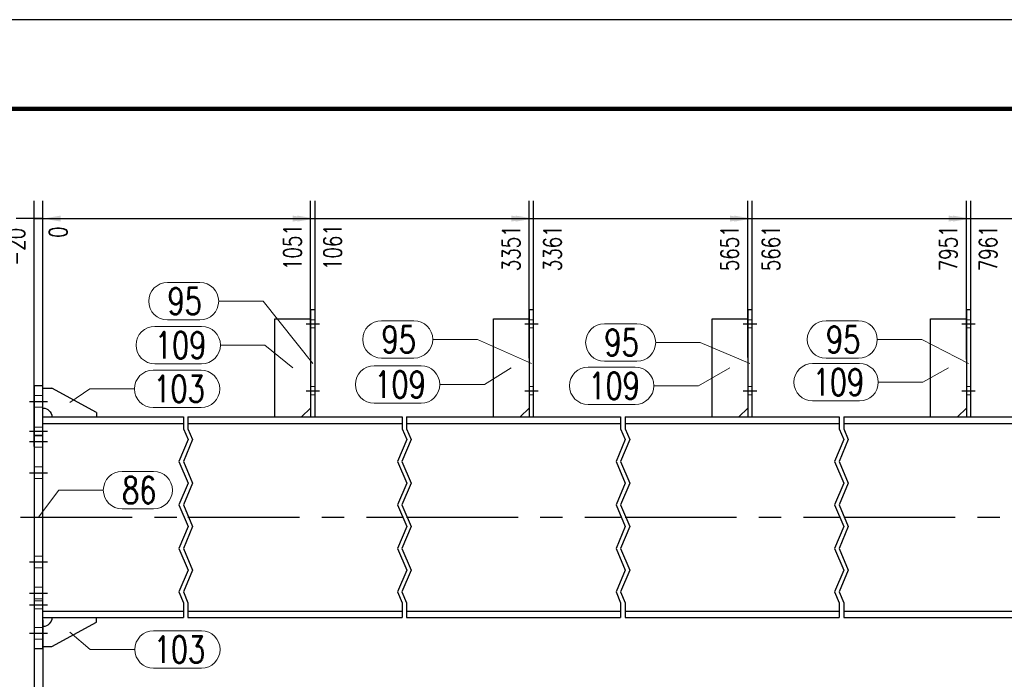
# Model space of a CAD drawing. Header units: millimetres. Extents: x 3528 to 4122, y 12541 to 12988.
# Tile 12 of 47: x 3583 to 3693, y 12887 to 12961. Entities that reach past the tile are written whole.
import ezdxf

# ---------------------------------------------------------------- set-up
doc = ezdxf.new("R2010")
doc.units = ezdxf.units.MM
doc.header["$LTSCALE"] = 10
doc.linetypes.add('HIDDEN', pattern=[0.375, 0.25, -0.125])
doc.linetypes.add('MITTE', pattern=[2, 1.25, -0.25, 0.25, -0.25])
doc.layers.get('Defpoints').update_dxf_attribs({"color": 1})
doc.layers.add('_FORMATKA', color=8, linetype='Continuous', plot=False)
for name, color, linetype, lineweight in [('_RAMKA', 7, 'Continuous', 35), ('PS_DIM', 4, 'Continuous', 13), ('PS_Hidden', 2, 'HIDDEN', 9), ('PS_Pos', 1, 'Continuous', 15), ('PS_SOLID', 7, 'Continuous', 30)]:
    doc.layers.add(name, color=color, linetype=linetype, lineweight=lineweight)
doc.layers.add('PS_MID', color=5, linetype='MITTE')
doc.layers.add('PS_SHAPE', color=3, linetype='Continuous')
doc.styles.add('simplex', font='simplex.shx', dxfattribs={"width": 0.75})
doc.dimstyles.new('1_20_GŁ_DS1-LS20', dxfattribs={"dimtxt": 2, "dimasz": 2, "dimexe": 2, "dimexo": 5, "dimgap": 1, "dimtad": 1, "dimjust": 4, "dimdec": 0, "dimlfac": 20, "dimtxsty": 'simplex', "dimblk1": 'NONE', "dimsah": 1, "dimcen": 2, "dimclrd": 256, "dimclre": 256, "dimclrt": 4, "dimadec": 1, "dimazin": 0, "dimtfac": 1, "dimtdec": 0, "dimtmove": 2, "dimatfit": 3, "dimfxl": 1, "dimarcsym": 0})

# ---------------------------------------------------------------- blocks, each defined once
blk = doc.blocks.new('*D9')
at = {"layer": 'Defpoints', "color": 0, "transparency": 16777216}
for p in [(3585.58, 12938.92), (3584.58, 12908.36), (3585.58, 12894.17)]:
    blk.add_point(p, dxfattribs=at)
at = {"layer": 'PS_DIM', "lineweight": -2, "transparency": 16777216}
for p, q in [((3584.58, 12913.36), (3584.58, 12940.92)), ((3585.58, 12899.17), (3585.58, 12940.92)), ((3584.58, 12938.92), (3582.58, 12938.92)), ((3584.58, 12938.92), (3585.58, 12938.92)), ((3587.58, 12938.92), (3589.58, 12938.92))]:
    blk.add_line(p, q, dxfattribs=at)
at = {"layer": 'PS_DIM', "transparency": 16777216}
blk.add_solid([(3587.58, 12939.25), (3587.58, 12938.58), (3585.58, 12938.92)], dxfattribs=at)
at = {"layer": 'PS_DIM', "color": 4, "transparency": 16777216, "insert": (3582.56, 12935.75), "char_height": 2, "attachment_point": 5, "rotation": 90, "style": 'simplex'}
blk.add_mtext('-20', dxfattribs=at)
blk = doc.blocks.new('_None')
blk = doc.blocks.new('*D10')
at = {"layer": 'Defpoints', "color": 0, "transparency": 16777216}
for p in [(3585.58, 12938.92), (3585.58, 12908.36), (3585.58, 12894.17)]:
    blk.add_point(p, dxfattribs=at)
at = {"layer": 'PS_DIM', "lineweight": -2, "transparency": 16777216}
for p, q in [((3585.58, 12899.17), (3585.58, 12940.92)), ((3585.58, 12913.36), (3585.58, 12940.92)), ((3585.58, 12938.92), (3583.58, 12938.92)), ((3587.58, 12938.92), (3589.58, 12938.92))]:
    blk.add_line(p, q, dxfattribs=at)
at = {"layer": 'PS_DIM', "transparency": 16777216}
blk.add_solid([(3587.58, 12939.25), (3587.58, 12938.58), (3585.58, 12938.92)], dxfattribs=at)
at = {"layer": 'PS_DIM', "color": 4, "transparency": 16777216, "insert": (3587.28, 12937.4), "char_height": 2, "attachment_point": 5, "rotation": 90, "style": 'simplex'}
blk.add_mtext('0', dxfattribs=at)
blk = doc.blocks.new('*D11')
at = {"layer": 'Defpoints', "color": 0, "transparency": 16777216}
for p in [(3615.58, 12938.92), (3615.58, 12918.38), (3585.58, 12894.17)]:
    blk.add_point(p, dxfattribs=at)
at = {"layer": 'PS_DIM', "lineweight": -2, "transparency": 16777216}
for p, q in [((3585.58, 12899.17), (3585.58, 12940.92)), ((3615.58, 12923.38), (3615.58, 12940.92)), ((3585.58, 12938.92), (3613.58, 12938.92))]:
    blk.add_line(p, q, dxfattribs=at)
at = {"layer": 'PS_DIM', "transparency": 16777216}
blk.add_solid([(3613.58, 12939.25), (3613.58, 12938.58), (3615.58, 12938.92)], dxfattribs=at)
at = {"layer": 'PS_DIM', "color": 4, "transparency": 16777216, "insert": (3613.56, 12935.72), "char_height": 2, "attachment_point": 5, "rotation": 90, "style": 'simplex'}
blk.add_mtext('1051', dxfattribs=at)
blk = doc.blocks.new('*D12')
at = {"layer": 'Defpoints', "color": 0, "transparency": 16777216}
for p in [(3616.08, 12938.92), (3616.08, 12917.74), (3585.58, 12894.17)]:
    blk.add_point(p, dxfattribs=at)
at = {"layer": 'PS_DIM', "lineweight": -2, "transparency": 16777216}
for p, q in [((3585.58, 12899.17), (3585.58, 12940.92)), ((3616.08, 12922.74), (3616.08, 12940.92)), ((3585.58, 12938.92), (3614.08, 12938.92))]:
    blk.add_line(p, q, dxfattribs=at)
at = {"layer": 'PS_DIM', "transparency": 16777216}
blk.add_solid([(3614.08, 12939.25), (3614.08, 12938.58), (3616.08, 12938.92)], dxfattribs=at)
at = {"layer": 'PS_DIM', "color": 4, "transparency": 16777216, "insert": (3618.05, 12935.72), "char_height": 2, "attachment_point": 5, "rotation": 90, "style": 'simplex'}
blk.add_mtext('1061', dxfattribs=at)
blk = doc.blocks.new('*D13')
at = {"layer": 'Defpoints', "color": 0, "transparency": 16777216}
for p in [(3640.08, 12938.92), (3640.08, 12918.25), (3585.58, 12894.17)]:
    blk.add_point(p, dxfattribs=at)
at = {"layer": 'PS_DIM', "lineweight": -2, "transparency": 16777216}
for p, q in [((3585.58, 12899.17), (3585.58, 12940.92)), ((3640.08, 12923.25), (3640.08, 12940.92)), ((3585.58, 12938.92), (3638.08, 12938.92))]:
    blk.add_line(p, q, dxfattribs=at)
at = {"layer": 'PS_DIM', "transparency": 16777216}
blk.add_solid([(3638.08, 12939.25), (3638.08, 12938.58), (3640.08, 12938.92)], dxfattribs=at)
at = {"layer": 'PS_DIM', "color": 4, "transparency": 16777216, "insert": (3638.06, 12935.58), "char_height": 2, "attachment_point": 5, "rotation": 90, "style": 'simplex'}
blk.add_mtext('3351', dxfattribs=at)
blk = doc.blocks.new('*D14')
at = {"layer": 'Defpoints', "color": 0, "transparency": 16777216}
for p in [(3640.58, 12938.92), (3640.58, 12918.1), (3585.58, 12894.17)]:
    blk.add_point(p, dxfattribs=at)
at = {"layer": 'PS_DIM', "lineweight": -2, "transparency": 16777216}
for p, q in [((3585.58, 12899.17), (3585.58, 12940.92)), ((3640.58, 12923.1), (3640.58, 12940.92)), ((3585.58, 12938.92), (3638.58, 12938.92))]:
    blk.add_line(p, q, dxfattribs=at)
at = {"layer": 'PS_DIM', "transparency": 16777216}
blk.add_solid([(3638.58, 12939.25), (3638.58, 12938.58), (3640.58, 12938.92)], dxfattribs=at)
at = {"layer": 'PS_DIM', "color": 4, "transparency": 16777216, "insert": (3642.69, 12935.58), "char_height": 2, "attachment_point": 5, "rotation": 90, "style": 'simplex'}
blk.add_mtext('3361', dxfattribs=at)
blk = doc.blocks.new('*D15')
at = {"layer": 'Defpoints', "color": 0, "transparency": 16777216}
for p in [(3664.58, 12938.92), (3664.58, 12918.33), (3585.58, 12894.17)]:
    blk.add_point(p, dxfattribs=at)
at = {"layer": 'PS_DIM', "lineweight": -2, "transparency": 16777216}
for p, q in [((3585.58, 12899.17), (3585.58, 12940.92)), ((3664.58, 12923.33), (3664.58, 12940.92)), ((3585.58, 12938.92), (3662.58, 12938.92))]:
    blk.add_line(p, q, dxfattribs=at)
at = {"layer": 'PS_DIM', "transparency": 16777216}
blk.add_solid([(3662.58, 12939.25), (3662.58, 12938.58), (3664.58, 12938.92)], dxfattribs=at)
at = {"layer": 'PS_DIM', "color": 4, "transparency": 16777216, "insert": (3662.56, 12935.58), "char_height": 2, "attachment_point": 5, "rotation": 90, "style": 'simplex'}
blk.add_mtext('5651', dxfattribs=at)
blk = doc.blocks.new('*D16')
at = {"layer": 'Defpoints', "color": 0, "transparency": 16777216}
for p in [(3665.08, 12938.92), (3665.08, 12918.3), (3585.58, 12894.17)]:
    blk.add_point(p, dxfattribs=at)
at = {"layer": 'PS_DIM', "lineweight": -2, "transparency": 16777216}
for p, q in [((3585.58, 12899.17), (3585.58, 12940.92)), ((3665.08, 12923.3), (3665.08, 12940.92)), ((3585.58, 12938.92), (3663.08, 12938.92))]:
    blk.add_line(p, q, dxfattribs=at)
at = {"layer": 'PS_DIM', "transparency": 16777216}
blk.add_solid([(3663.08, 12939.25), (3663.08, 12938.58), (3665.08, 12938.92)], dxfattribs=at)
at = {"layer": 'PS_DIM', "color": 4, "transparency": 16777216, "insert": (3667.19, 12935.58), "char_height": 2, "attachment_point": 5, "rotation": 90, "style": 'simplex'}
blk.add_mtext('5661', dxfattribs=at)
blk = doc.blocks.new('*D17')
at = {"layer": 'Defpoints', "color": 0, "transparency": 16777216}
for p in [(3689.08, 12938.92), (3689.08, 12918.1), (3585.58, 12894.17)]:
    blk.add_point(p, dxfattribs=at)
at = {"layer": 'PS_DIM', "lineweight": -2, "transparency": 16777216}
for p, q in [((3585.58, 12899.17), (3585.58, 12940.92)), ((3689.08, 12923.1), (3689.08, 12940.92)), ((3585.58, 12938.92), (3687.08, 12938.92))]:
    blk.add_line(p, q, dxfattribs=at)
at = {"layer": 'PS_DIM', "transparency": 16777216}
blk.add_solid([(3687.08, 12939.25), (3687.08, 12938.58), (3689.08, 12938.92)], dxfattribs=at)
at = {"layer": 'PS_DIM', "color": 4, "transparency": 16777216, "insert": (3687.06, 12935.58), "char_height": 2, "attachment_point": 5, "rotation": 90, "style": 'simplex'}
blk.add_mtext('7951', dxfattribs=at)
blk = doc.blocks.new('*D18')
at = {"layer": 'Defpoints', "color": 0, "transparency": 16777216}
for p in [(3689.58, 12938.92), (3689.58, 12918.03), (3585.58, 12894.17)]:
    blk.add_point(p, dxfattribs=at)
at = {"layer": 'PS_DIM', "lineweight": -2, "transparency": 16777216}
for p, q in [((3585.58, 12899.17), (3585.58, 12940.92)), ((3689.58, 12923.03), (3689.58, 12940.92)), ((3585.58, 12938.92), (3687.58, 12938.92))]:
    blk.add_line(p, q, dxfattribs=at)
at = {"layer": 'PS_DIM', "transparency": 16777216}
blk.add_solid([(3687.58, 12939.25), (3687.58, 12938.58), (3689.58, 12938.92)], dxfattribs=at)
at = {"layer": 'PS_DIM', "color": 4, "transparency": 16777216, "insert": (3691.52, 12935.58), "char_height": 2, "attachment_point": 5, "rotation": 90, "style": 'simplex'}
blk.add_mtext('7961', dxfattribs=at)
blk = doc.blocks.new('*D19')
at = {"layer": 'Defpoints', "color": 0, "transparency": 16777216}
for p in [(3713.58, 12938.92), (3713.58, 12918.01), (3585.58, 12894.17)]:
    blk.add_point(p, dxfattribs=at)
at = {"layer": 'PS_DIM', "lineweight": -2, "transparency": 16777216}
for p, q in [((3585.58, 12899.17), (3585.58, 12940.92)), ((3713.58, 12923.01), (3713.58, 12940.92)), ((3585.58, 12938.92), (3711.58, 12938.92))]:
    blk.add_line(p, q, dxfattribs=at)
at = {"layer": 'PS_DIM', "transparency": 16777216}
blk.add_solid([(3711.58, 12939.25), (3711.58, 12938.58), (3713.58, 12938.92)], dxfattribs=at)
at = {"layer": 'PS_DIM', "color": 4, "transparency": 16777216, "insert": (3711.56, 12935), "char_height": 2, "attachment_point": 5, "rotation": 90, "style": 'simplex'}
blk.add_mtext('10251', dxfattribs=at)
blk = doc.blocks.new('*D20')
at = {"layer": 'Defpoints', "color": 0, "transparency": 16777216}
for p in [(3714.08, 12938.92), (3714.08, 12917.85), (3585.58, 12894.17)]:
    blk.add_point(p, dxfattribs=at)
at = {"layer": 'PS_DIM', "lineweight": -2, "transparency": 16777216}
for p, q in [((3585.58, 12899.17), (3585.58, 12940.92)), ((3714.08, 12922.85), (3714.08, 12940.92)), ((3585.58, 12938.92), (3712.08, 12938.92))]:
    blk.add_line(p, q, dxfattribs=at)
at = {"layer": 'PS_DIM', "transparency": 16777216}
blk.add_solid([(3712.08, 12939.25), (3712.08, 12938.58), (3714.08, 12938.92)], dxfattribs=at)
at = {"layer": 'PS_DIM', "color": 4, "transparency": 16777216, "insert": (3713.94, 12945.08), "char_height": 2, "attachment_point": 5, "rotation": 90, "style": 'simplex'}
blk.add_mtext('10261', dxfattribs=at)
blk = doc.blocks.new('*D21')
at = {"layer": 'Defpoints', "color": 0, "transparency": 16777216}
for p in [(3714.48, 12938.92), (3714.48, 12912.11), (3585.58, 12894.17)]:
    blk.add_point(p, dxfattribs=at)
at = {"layer": 'PS_DIM', "lineweight": -2, "transparency": 16777216}
for p, q in [((3585.58, 12899.17), (3585.58, 12940.92)), ((3714.48, 12917.11), (3714.48, 12940.92)), ((3585.58, 12938.92), (3712.48, 12938.92))]:
    blk.add_line(p, q, dxfattribs=at)
at = {"layer": 'PS_DIM', "transparency": 16777216}
blk.add_solid([(3712.48, 12939.25), (3712.48, 12938.58), (3714.48, 12938.92)], dxfattribs=at)
at = {"layer": 'PS_DIM', "color": 4, "transparency": 16777216, "insert": (3716.36, 12934.72), "char_height": 2, "attachment_point": 5, "rotation": 90, "style": 'simplex'}
blk.add_mtext('10269', dxfattribs=at)
blk = doc.blocks.new('*D22')
at = {"layer": 'Defpoints', "color": 0, "transparency": 16777216}
for p in [(3828.58, 12938.92), (3828.58, 12918.39), (3585.58, 12894.17)]:
    blk.add_point(p, dxfattribs=at)
at = {"layer": 'PS_DIM', "lineweight": -2, "transparency": 16777216}
for p, q in [((3585.58, 12899.17), (3585.58, 12940.92)), ((3828.58, 12923.39), (3828.58, 12940.92)), ((3585.58, 12938.92), (3826.58, 12938.92))]:
    blk.add_line(p, q, dxfattribs=at)
at = {"layer": 'PS_DIM', "transparency": 16777216}
blk.add_solid([(3826.58, 12939.25), (3826.58, 12938.58), (3828.58, 12938.92)], dxfattribs=at)
at = {"layer": 'PS_DIM', "color": 4, "transparency": 16777216, "insert": (3826.56, 12935), "char_height": 2, "attachment_point": 5, "rotation": 90, "style": 'simplex'}
blk.add_mtext('12551', dxfattribs=at)
blk = doc.blocks.new('*D23')
at = {"layer": 'Defpoints', "color": 0, "transparency": 16777216}
for p in [(3829.08, 12938.92), (3829.08, 12918.37), (3585.58, 12894.17)]:
    blk.add_point(p, dxfattribs=at)
at = {"layer": 'PS_DIM', "lineweight": -2, "transparency": 16777216}
for p, q in [((3585.58, 12899.17), (3585.58, 12940.92)), ((3829.08, 12923.37), (3829.08, 12940.92)), ((3585.58, 12938.92), (3827.08, 12938.92))]:
    blk.add_line(p, q, dxfattribs=at)
at = {"layer": 'PS_DIM', "transparency": 16777216}
blk.add_solid([(3827.08, 12939.25), (3827.08, 12938.58), (3829.08, 12938.92)], dxfattribs=at)
at = {"layer": 'PS_DIM', "color": 4, "transparency": 16777216, "insert": (3831.17, 12935), "char_height": 2, "attachment_point": 5, "rotation": 90, "style": 'simplex'}
blk.add_mtext('12561', dxfattribs=at)
blk = doc.blocks.new('*D24')
at = {"layer": 'Defpoints', "color": 0, "transparency": 16777216}
for p in [(3938.85, 12938.92), (3938.85, 12915.89), (3585.58, 12894.17)]:
    blk.add_point(p, dxfattribs=at)
at = {"layer": 'PS_DIM', "lineweight": -2, "transparency": 16777216}
for p, q in [((3585.58, 12899.17), (3585.58, 12940.92)), ((3938.85, 12920.89), (3938.85, 12940.92)), ((3585.58, 12938.92), (3936.85, 12938.92))]:
    blk.add_line(p, q, dxfattribs=at)
at = {"layer": 'PS_DIM', "transparency": 16777216}
blk.add_solid([(3936.85, 12939.25), (3936.85, 12938.58), (3938.85, 12938.92)], dxfattribs=at)
at = {"layer": 'PS_DIM', "color": 4, "transparency": 16777216, "insert": (3936.83, 12934.72), "char_height": 2, "attachment_point": 5, "rotation": 90, "style": 'simplex'}
blk.add_mtext('14756', dxfattribs=at)
blk = doc.blocks.new('*D25')
at = {"layer": 'Defpoints', "color": 0, "transparency": 16777216}
for p in [(3943.58, 12938.92), (3943.58, 12918.51), (3585.58, 12894.17)]:
    blk.add_point(p, dxfattribs=at)
at = {"layer": 'PS_DIM', "lineweight": -2, "transparency": 16777216}
for p, q in [((3585.58, 12899.17), (3585.58, 12940.92)), ((3943.58, 12923.51), (3943.58, 12940.92)), ((3585.58, 12938.92), (3941.58, 12938.92))]:
    blk.add_line(p, q, dxfattribs=at)
at = {"layer": 'PS_DIM', "transparency": 16777216}
blk.add_solid([(3941.58, 12939.25), (3941.58, 12938.58), (3943.58, 12938.92)], dxfattribs=at)
at = {"layer": 'PS_DIM', "color": 4, "transparency": 16777216, "insert": (3941.56, 12935), "char_height": 2, "attachment_point": 5, "rotation": 90, "style": 'simplex'}
blk.add_mtext('14851', dxfattribs=at)
blk = doc.blocks.new('*D26')
at = {"layer": 'Defpoints', "color": 0, "transparency": 16777216}
for p in [(3944.08, 12938.92), (3944.08, 12918.45), (3585.58, 12894.17)]:
    blk.add_point(p, dxfattribs=at)
at = {"layer": 'PS_DIM', "lineweight": -2, "transparency": 16777216}
for p, q in [((3585.58, 12899.17), (3585.58, 12940.92)), ((3944.08, 12923.45), (3944.08, 12940.92)), ((3585.58, 12938.92), (3942.08, 12938.92))]:
    blk.add_line(p, q, dxfattribs=at)
at = {"layer": 'PS_DIM', "transparency": 16777216}
blk.add_solid([(3942.08, 12939.25), (3942.08, 12938.58), (3944.08, 12938.92)], dxfattribs=at)
at = {"layer": 'PS_DIM', "color": 4, "transparency": 16777216, "insert": (3945.89, 12935), "char_height": 2, "attachment_point": 5, "rotation": 90, "style": 'simplex'}
blk.add_mtext('14861', dxfattribs=at)
blk = doc.blocks.new('*D27')
at = {"layer": 'Defpoints', "color": 0, "transparency": 16777216}
for p in [(3951.05, 12938.92), (3951.05, 12916.67), (3585.58, 12894.17)]:
    blk.add_point(p, dxfattribs=at)
at = {"layer": 'PS_DIM', "lineweight": -2, "transparency": 16777216}
for p, q in [((3585.58, 12899.17), (3585.58, 12940.92)), ((3951.05, 12921.67), (3951.05, 12940.92)), ((3585.58, 12938.92), (3949.05, 12938.92))]:
    blk.add_line(p, q, dxfattribs=at)
at = {"layer": 'PS_DIM', "transparency": 16777216}
blk.add_solid([(3949.05, 12939.25), (3949.05, 12938.58), (3951.05, 12938.92)], dxfattribs=at)
at = {"layer": 'PS_DIM', "color": 4, "transparency": 16777216, "insert": (3949.03, 12934.68), "char_height": 2, "attachment_point": 5, "rotation": 90, "style": 'simplex'}
blk.add_mtext('15000', dxfattribs=at)
blk = doc.blocks.new('*D28')
at = {"layer": 'Defpoints', "color": 0, "transparency": 16777216}
for p in [(3951.46, 12938.92), (3951.46, 12915.63), (3585.58, 12894.17)]:
    blk.add_point(p, dxfattribs=at)
at = {"layer": 'PS_DIM', "lineweight": -2, "transparency": 16777216}
for p, q in [((3585.58, 12899.17), (3585.58, 12940.92)), ((3951.46, 12920.63), (3951.46, 12940.92)), ((3585.58, 12938.92), (3949.46, 12938.92))]:
    blk.add_line(p, q, dxfattribs=at)
at = {"layer": 'PS_DIM', "transparency": 16777216}
blk.add_solid([(3949.46, 12939.25), (3949.46, 12938.58), (3951.46, 12938.92)], dxfattribs=at)
at = {"layer": 'PS_DIM', "color": 4, "transparency": 16777216, "insert": (3953.38, 12934.68), "char_height": 2, "attachment_point": 5, "rotation": 90, "style": 'simplex'}
blk.add_mtext('15008', dxfattribs=at)
blk = doc.blocks.new('*D29')
at = {"layer": 'Defpoints', "color": 0, "transparency": 16777216}
for p in [(3584.58, 12898.92), (3585.58, 12894.17), (3585.58, 12871.44)]:
    blk.add_point(p, dxfattribs=at)
at = {"layer": 'PS_DIM', "lineweight": -2, "transparency": 16777216}
for p, q in [((3584.58, 12893.92), (3584.58, 12869.44)), ((3585.58, 12889.17), (3585.58, 12869.44)), ((3584.58, 12871.44), (3582.58, 12871.44)), ((3584.58, 12871.44), (3585.58, 12871.44)), ((3587.58, 12871.44), (3589.58, 12871.44))]:
    blk.add_line(p, q, dxfattribs=at)
at = {"layer": 'PS_DIM', "transparency": 16777216}
blk.add_solid([(3587.58, 12871.77), (3587.58, 12871.1), (3585.58, 12871.44)], dxfattribs=at)
at = {"layer": 'PS_DIM', "color": 4, "transparency": 16777216, "insert": (3582.56, 12874.6), "char_height": 2, "attachment_point": 5, "rotation": 90, "style": 'simplex'}
blk.add_mtext('-20', dxfattribs=at)
blk = doc.blocks.new('*D30')
at = {"layer": 'Defpoints', "color": 0, "transparency": 16777216}
for p in [(3585.58, 12898.92), (3585.58, 12894.17), (3585.58, 12871.44)]:
    blk.add_point(p, dxfattribs=at)
at = {"layer": 'PS_DIM', "lineweight": -2, "transparency": 16777216}
for p, q in [((3585.58, 12893.92), (3585.58, 12869.44)), ((3585.58, 12889.17), (3585.58, 12869.44)), ((3585.58, 12871.44), (3583.58, 12871.44)), ((3587.58, 12871.44), (3589.58, 12871.44))]:
    blk.add_line(p, q, dxfattribs=at)
at = {"layer": 'PS_DIM', "transparency": 16777216}
blk.add_solid([(3587.58, 12871.77), (3587.58, 12871.1), (3585.58, 12871.44)], dxfattribs=at)
at = {"layer": 'PS_DIM', "color": 4, "transparency": 16777216, "insert": (3587.78, 12872.96), "char_height": 2, "attachment_point": 5, "rotation": 90, "style": 'simplex'}
blk.add_mtext('0', dxfattribs=at)
blk = doc.blocks.new('*D31')
at = {"layer": 'Defpoints', "color": 0, "transparency": 16777216}
for p in [(3585.58, 12894.17), (3714.08, 12894.17), (3714.08, 12871.44)]:
    blk.add_point(p, dxfattribs=at)
at = {"layer": 'PS_DIM', "lineweight": -2, "transparency": 16777216}
for p, q in [((3585.58, 12889.17), (3585.58, 12869.44)), ((3714.08, 12889.17), (3714.08, 12869.44)), ((3585.58, 12871.44), (3712.08, 12871.44))]:
    blk.add_line(p, q, dxfattribs=at)
at = {"layer": 'PS_DIM', "transparency": 16777216}
blk.add_solid([(3712.08, 12871.77), (3712.08, 12871.1), (3714.08, 12871.44)], dxfattribs=at)
at = {"layer": 'PS_DIM', "color": 4, "transparency": 16777216, "insert": (3712.06, 12875.35), "char_height": 2, "attachment_point": 5, "rotation": 90, "style": 'simplex'}
blk.add_mtext('10261', dxfattribs=at)
blk = doc.blocks.new('*D32')
at = {"layer": 'Defpoints', "color": 0, "transparency": 16777216}
for p in [(3829.48, 12898.92), (3585.58, 12894.17), (3829.48, 12871.44)]:
    blk.add_point(p, dxfattribs=at)
at = {"layer": 'PS_DIM', "lineweight": -2, "transparency": 16777216}
for p, q in [((3829.48, 12893.92), (3829.48, 12869.44)), ((3585.58, 12889.17), (3585.58, 12869.44)), ((3585.58, 12871.44), (3827.48, 12871.44))]:
    blk.add_line(p, q, dxfattribs=at)
at = {"layer": 'PS_DIM', "transparency": 16777216}
blk.add_solid([(3827.48, 12871.77), (3827.48, 12871.1), (3829.48, 12871.44)], dxfattribs=at)
at = {"layer": 'PS_DIM', "color": 4, "transparency": 16777216, "insert": (3827.46, 12875.64), "char_height": 2, "attachment_point": 5, "rotation": 90, "style": 'simplex'}
blk.add_mtext('12569', dxfattribs=at)
blk = doc.blocks.new('*D33')
at = {"layer": 'Defpoints', "color": 0, "transparency": 16777216}
for p in [(3940.07, 12904.46), (3585.58, 12894.17), (3940.07, 12871.44)]:
    blk.add_point(p, dxfattribs=at)
at = {"layer": 'PS_DIM', "lineweight": -2, "transparency": 16777216}
for p, q in [((3940.07, 12899.46), (3940.07, 12869.44)), ((3585.58, 12889.17), (3585.58, 12869.44)), ((3585.58, 12871.44), (3938.07, 12871.44))]:
    blk.add_line(p, q, dxfattribs=at)
at = {"layer": 'PS_DIM', "transparency": 16777216}
blk.add_solid([(3938.07, 12871.77), (3938.07, 12871.1), (3940.07, 12871.44)], dxfattribs=at)
at = {"layer": 'PS_DIM', "color": 4, "transparency": 16777216, "insert": (3938.05, 12875.67), "char_height": 2, "attachment_point": 5, "rotation": 90, "style": 'simplex'}
blk.add_mtext('14780', dxfattribs=at)
blk = doc.blocks.new('*D34')
at = {"layer": 'Defpoints', "color": 0, "transparency": 16777216}
for p in [(3951.05, 12916.67), (3585.58, 12894.17), (3951.05, 12871.44)]:
    blk.add_point(p, dxfattribs=at)
at = {"layer": 'PS_DIM', "lineweight": -2, "transparency": 16777216}
for p, q in [((3951.05, 12911.67), (3951.05, 12869.44)), ((3585.58, 12889.17), (3585.58, 12869.44)), ((3585.58, 12871.44), (3949.05, 12871.44))]:
    blk.add_line(p, q, dxfattribs=at)
at = {"layer": 'PS_DIM', "transparency": 16777216}
blk.add_solid([(3949.05, 12871.77), (3949.05, 12871.1), (3951.05, 12871.44)], dxfattribs=at)
at = {"layer": 'PS_DIM', "color": 4, "transparency": 16777216, "insert": (3949.03, 12875.67), "char_height": 2, "attachment_point": 5, "rotation": 90, "style": 'simplex'}
blk.add_mtext('15000', dxfattribs=at)
blk = doc.blocks.new('*D35')
at = {"layer": 'Defpoints', "color": 0, "transparency": 16777216}
for p in [(3951.46, 12915.63), (3585.58, 12894.17), (3951.46, 12871.44)]:
    blk.add_point(p, dxfattribs=at)
at = {"layer": 'PS_DIM', "lineweight": -2, "transparency": 16777216}
for p, q in [((3951.46, 12910.63), (3951.46, 12869.44)), ((3585.58, 12889.17), (3585.58, 12869.44)), ((3585.58, 12871.44), (3949.46, 12871.44))]:
    blk.add_line(p, q, dxfattribs=at)
at = {"layer": 'PS_DIM', "transparency": 16777216}
blk.add_solid([(3949.46, 12871.77), (3949.46, 12871.1), (3951.46, 12871.44)], dxfattribs=at)
at = {"layer": 'PS_DIM', "color": 4, "transparency": 16777216, "insert": (3953.67, 12875.67), "char_height": 2, "attachment_point": 5, "rotation": 90, "style": 'simplex'}
blk.add_mtext('15008', dxfattribs=at)
blk = doc.blocks.new('*X204')
at = {"color": 1}
for p, q in [((3601.33, 12916.67), (3601.33, 12915.35)), ((3601.83, 12916.67), (3601.83, 12915.35)), ((3625.83, 12916.67), (3625.83, 12915.35)), ((3626.33, 12916.67), (3626.33, 12915.35)), ((3650.33, 12916.67), (3650.33, 12915.35)), ((3650.83, 12916.67), (3650.83, 12915.35)), ((3674.83, 12916.67), (3674.83, 12915.35)), ((3675.33, 12916.67), (3675.33, 12915.35)), ((3601.33, 12915.35), (3601.85, 12914.13)), ((3601.83, 12915.35), (3602.35, 12914.13)), ((3625.83, 12915.35), (3626.35, 12914.13)), ((3626.33, 12915.35), (3626.85, 12914.13)), ((3650.33, 12915.35), (3650.85, 12914.13)), ((3650.83, 12915.35), (3651.35, 12914.13)), ((3674.83, 12915.35), (3675.35, 12914.13)), ((3675.33, 12915.35), (3675.85, 12914.13)), ((3601.85, 12914.13), (3600.82, 12911.69)), ((3602.35, 12914.13), (3601.32, 12911.69)), ((3626.35, 12914.13), (3625.32, 12911.69)), ((3626.85, 12914.13), (3625.82, 12911.69)), ((3650.85, 12914.13), (3649.82, 12911.69)), ((3651.35, 12914.13), (3650.32, 12911.69)), ((3675.35, 12914.13), (3674.32, 12911.69)), ((3675.85, 12914.13), (3674.82, 12911.69)), ((3600.82, 12911.69), (3601.85, 12909.25)), ((3601.32, 12911.69), (3602.35, 12909.25)), ((3625.32, 12911.69), (3626.35, 12909.25)), ((3625.82, 12911.69), (3626.85, 12909.25)), ((3649.82, 12911.69), (3650.85, 12909.25)), ((3650.32, 12911.69), (3651.35, 12909.25)), ((3674.32, 12911.69), (3675.35, 12909.25)), ((3674.82, 12911.69), (3675.85, 12909.25)), ((3601.85, 12909.25), (3600.82, 12906.82)), ((3602.35, 12909.25), (3601.32, 12906.82)), ((3626.35, 12909.25), (3625.32, 12906.82)), ((3626.85, 12909.25), (3625.82, 12906.82)), ((3650.85, 12909.25), (3649.82, 12906.82)), ((3651.35, 12909.25), (3650.32, 12906.82)), ((3675.35, 12909.25), (3674.32, 12906.82)), ((3675.85, 12909.25), (3674.82, 12906.82)), ((3600.82, 12906.82), (3601.85, 12904.38)), ((3601.32, 12906.82), (3602.35, 12904.38)), ((3625.32, 12906.82), (3626.35, 12904.38)), ((3625.82, 12906.82), (3626.85, 12904.38)), ((3649.82, 12906.82), (3650.85, 12904.38)), ((3650.32, 12906.82), (3651.35, 12904.38)), ((3674.32, 12906.82), (3675.35, 12904.38)), ((3674.82, 12906.82), (3675.85, 12904.38)), ((3601.85, 12904.38), (3600.82, 12901.94)), ((3602.35, 12904.38), (3601.32, 12901.94)), ((3626.35, 12904.38), (3625.32, 12901.94)), ((3626.85, 12904.38), (3625.82, 12901.94)), ((3650.85, 12904.38), (3649.82, 12901.94)), ((3651.35, 12904.38), (3650.32, 12901.94)), ((3675.35, 12904.38), (3674.32, 12901.94)), ((3675.85, 12904.38), (3674.82, 12901.94)), ((3600.82, 12901.94), (3601.85, 12899.5)), ((3601.32, 12901.94), (3602.35, 12899.5)), ((3625.32, 12901.94), (3626.35, 12899.5)), ((3625.82, 12901.94), (3626.85, 12899.5)), ((3649.82, 12901.94), (3650.85, 12899.5)), ((3650.32, 12901.94), (3651.35, 12899.5)), ((3674.32, 12901.94), (3675.35, 12899.5)), ((3674.82, 12901.94), (3675.85, 12899.5)), ((3601.85, 12899.5), (3600.82, 12897.06)), ((3602.35, 12899.5), (3601.32, 12897.06)), ((3626.35, 12899.5), (3625.32, 12897.06)), ((3626.85, 12899.5), (3625.82, 12897.06)), ((3650.85, 12899.5), (3649.82, 12897.06)), ((3651.35, 12899.5), (3650.32, 12897.06)), ((3675.35, 12899.5), (3674.32, 12897.06)), ((3675.85, 12899.5), (3674.82, 12897.06)), ((3600.82, 12897.06), (3601.33, 12895.84)), ((3601.32, 12897.06), (3601.83, 12895.84)), ((3625.32, 12897.06), (3625.83, 12895.84)), ((3625.82, 12897.06), (3626.33, 12895.84)), ((3649.82, 12897.06), (3650.33, 12895.84)), ((3650.32, 12897.06), (3650.83, 12895.84)), ((3674.32, 12897.06), (3674.83, 12895.84)), ((3674.82, 12897.06), (3675.33, 12895.84)), ((3601.33, 12895.84), (3601.33, 12894.17)), ((3601.83, 12895.84), (3601.83, 12894.17)), ((3625.83, 12895.84), (3625.83, 12894.17)), ((3626.33, 12895.84), (3626.33, 12894.17)), ((3650.33, 12895.84), (3650.33, 12894.17)), ((3650.83, 12895.84), (3650.83, 12894.17)), ((3674.83, 12895.84), (3674.83, 12894.17)), ((3675.33, 12895.84), (3675.33, 12894.17))]:
    blk.add_line(p, q, dxfattribs=at)
at = {"layer": 'PS_Hidden', "color": 2, "linetype": 'HIDDEN'}
for p, q in [((3616.08, 12927.57), (3615.58, 12927.57)), ((3640.58, 12927.57), (3640.08, 12927.57)), ((3665.08, 12927.57), (3664.58, 12927.57)), ((3689.58, 12927.57), (3689.08, 12927.57)), ((3616.08, 12926.67), (3615.58, 12926.67)), ((3640.58, 12926.67), (3640.08, 12926.67)), ((3665.08, 12926.67), (3664.58, 12926.67)), ((3689.58, 12926.67), (3689.08, 12926.67)), ((3616.08, 12920.07), (3615.58, 12920.07)), ((3640.58, 12920.07), (3640.08, 12920.07)), ((3665.08, 12920.07), (3664.58, 12920.07)), ((3689.58, 12920.07), (3689.08, 12920.07)), ((3585.58, 12919.07), (3584.58, 12919.07)), ((3616.08, 12919.17), (3615.58, 12919.17)), ((3640.58, 12919.17), (3640.08, 12919.17)), ((3665.08, 12919.17), (3664.58, 12919.17)), ((3689.58, 12919.17), (3689.08, 12919.17)), ((3585.58, 12917.77), (3584.58, 12917.77)), ((3585.58, 12915.52), (3584.58, 12915.52)), ((3585.58, 12914.62), (3584.58, 12914.62)), ((3585.58, 12914.57), (3584.58, 12914.57)), ((3585.58, 12913.27), (3584.58, 12913.27)), ((3585.58, 12911.07), (3584.58, 12911.07)), ((3585.58, 12909.77), (3584.58, 12909.77)), ((3585.58, 12901.07), (3584.58, 12901.07)), ((3585.58, 12899.77), (3584.58, 12899.77)), ((3585.58, 12897.57), (3584.58, 12897.57)), ((3585.58, 12896.27), (3584.58, 12896.27)), ((3585.58, 12896.07), (3584.58, 12896.07)), ((3585.58, 12895.17), (3584.58, 12895.17)), ((3585.58, 12893.07), (3584.58, 12893.07)), ((3585.58, 12891.77), (3584.58, 12891.77))]:
    blk.add_line(p, q, dxfattribs=at)
at = {"layer": 'PS_MID', "color": 5, "linetype": 'MITTE'}
for p, q in [((3615.08, 12927.12), (3616.58, 12927.12)), ((3615.08, 12927.12), (3616.58, 12927.12)), ((3615.08, 12927.12), (3616.58, 12927.12)), ((3615.08, 12927.12), (3616.58, 12927.12)), ((3639.58, 12927.12), (3641.08, 12927.12)), ((3639.58, 12927.12), (3641.08, 12927.12)), ((3639.58, 12927.12), (3641.08, 12927.12)), ((3639.58, 12927.12), (3641.08, 12927.12)), ((3664.08, 12927.12), (3665.58, 12927.12)), ((3664.08, 12927.12), (3665.58, 12927.12)), ((3664.08, 12927.12), (3665.58, 12927.12)), ((3664.08, 12927.12), (3665.58, 12927.12)), ((3688.58, 12927.12), (3690.08, 12927.12)), ((3688.58, 12927.12), (3690.08, 12927.12)), ((3688.58, 12927.12), (3690.08, 12927.12)), ((3688.58, 12927.12), (3690.08, 12927.12)), ((3615.08, 12919.62), (3616.58, 12919.62)), ((3615.08, 12919.62), (3616.58, 12919.62)), ((3615.08, 12919.62), (3616.58, 12919.62)), ((3615.08, 12919.62), (3616.58, 12919.62)), ((3639.58, 12919.62), (3641.08, 12919.62)), ((3639.58, 12919.62), (3641.08, 12919.62)), ((3639.58, 12919.62), (3641.08, 12919.62)), ((3639.58, 12919.62), (3641.08, 12919.62)), ((3664.08, 12919.62), (3665.58, 12919.62)), ((3664.08, 12919.62), (3665.58, 12919.62)), ((3664.08, 12919.62), (3665.58, 12919.62)), ((3664.08, 12919.62), (3665.58, 12919.62)), ((3688.58, 12919.62), (3690.08, 12919.62)), ((3688.58, 12919.62), (3690.08, 12919.62)), ((3688.58, 12919.62), (3690.08, 12919.62)), ((3688.58, 12919.62), (3690.08, 12919.62)), ((3584.08, 12918.42), (3586.08, 12918.42)), ((3584.08, 12918.42), (3586.08, 12918.42)), ((3584.08, 12915.07), (3586.08, 12915.07)), ((3584.08, 12915.07), (3586.08, 12915.07)), ((3584.08, 12913.92), (3586.08, 12913.92)), ((3584.08, 12913.92), (3586.08, 12913.92)), ((3584.08, 12910.42), (3586.08, 12910.42)), ((3584.08, 12910.42), (3586.08, 12910.42)), ((3583.08, 12905.42), (3601.33, 12905.42)), ((3601.83, 12905.42), (3625.83, 12905.42)), ((3626.33, 12905.42), (3650.33, 12905.42)), ((3650.83, 12905.42), (3674.83, 12905.42)), ((3675.33, 12905.42), (3699.33, 12905.42)), ((3584.08, 12900.42), (3586.08, 12900.42)), ((3584.08, 12900.42), (3586.08, 12900.42)), ((3584.08, 12896.92), (3586.08, 12896.92)), ((3584.08, 12896.92), (3586.08, 12896.92)), ((3584.08, 12895.62), (3586.08, 12895.62)), ((3584.08, 12895.62), (3586.08, 12895.62)), ((3584.08, 12892.42), (3586.08, 12892.42)), ((3584.08, 12892.42), (3586.08, 12892.42))]:
    blk.add_line(p, q, dxfattribs=at)
at = {"layer": 'PS_SOLID', "color": 7, "linetype": 'Continuous'}
for p, q in [((3615.58, 12928.67), (3615.58, 12916.67)), ((3616.08, 12928.67), (3615.58, 12928.67)), ((3616.08, 12916.67), (3616.08, 12928.67)), ((3640.08, 12928.67), (3640.08, 12916.67)), ((3640.58, 12928.67), (3640.08, 12928.67)), ((3640.58, 12916.67), (3640.58, 12928.67)), ((3664.58, 12928.67), (3664.58, 12916.67)), ((3665.08, 12928.67), (3664.58, 12928.67)), ((3665.08, 12916.67), (3665.08, 12928.67)), ((3689.08, 12928.67), (3689.08, 12916.67)), ((3689.58, 12928.67), (3689.08, 12928.67)), ((3689.58, 12916.67), (3689.58, 12928.67)), ((3611.58, 12916.67), (3611.58, 12927.67)), ((3611.58, 12927.67), (3615.58, 12927.67)), ((3636.08, 12916.67), (3636.08, 12927.67)), ((3636.08, 12927.67), (3640.08, 12927.67)), ((3660.58, 12916.67), (3660.58, 12927.67)), ((3660.58, 12927.67), (3664.58, 12927.67)), ((3685.08, 12916.67), (3685.08, 12927.67)), ((3685.08, 12927.67), (3689.08, 12927.67)), ((3585.58, 12920.17), (3584.58, 12920.17)), ((3584.58, 12920.17), (3584.58, 12890.67)), ((3585.58, 12890.67), (3585.58, 12920.17)), ((3585.58, 12919.92), (3586.58, 12919.92)), ((3591.58, 12917.17), (3586.58, 12919.92)), ((3614.58, 12916.67), (3615.58, 12917.67)), ((3639.08, 12916.67), (3640.08, 12917.67)), ((3663.58, 12916.67), (3664.58, 12917.67)), ((3688.08, 12916.67), (3689.08, 12917.67)), ((3585.58, 12916.67), (3601.33, 12916.67)), ((3591.58, 12917.17), (3591.58, 12916.67)), ((3601.83, 12916.67), (3625.83, 12916.67)), ((3626.33, 12916.67), (3650.33, 12916.67)), ((3650.83, 12916.67), (3674.83, 12916.67)), ((3675.33, 12916.67), (3699.33, 12916.67)), ((3585.58, 12915.94), (3601.33, 12915.94)), ((3601.83, 12915.94), (3625.83, 12915.94)), ((3626.33, 12915.94), (3650.33, 12915.94)), ((3650.83, 12915.94), (3674.83, 12915.94)), ((3675.33, 12915.94), (3699.33, 12915.94)), ((3585.58, 12894.9), (3601.33, 12894.9)), ((3601.83, 12894.9), (3625.83, 12894.9)), ((3626.33, 12894.9), (3650.33, 12894.9)), ((3650.83, 12894.9), (3674.83, 12894.9)), ((3675.33, 12894.9), (3699.33, 12894.9)), ((3585.58, 12894.17), (3601.33, 12894.17)), ((3586.58, 12890.92), (3591.58, 12893.67)), ((3591.58, 12893.67), (3591.58, 12894.17)), ((3601.83, 12894.17), (3625.83, 12894.17)), ((3626.33, 12894.17), (3650.33, 12894.17)), ((3650.83, 12894.17), (3674.83, 12894.17)), ((3675.33, 12894.17), (3699.33, 12894.17)), ((3585.58, 12890.67), (3584.58, 12890.67)), ((3585.58, 12890.92), (3586.58, 12890.92))]:
    blk.add_line(p, q, dxfattribs=at)
at = {"layer": 'PS_SOLID', "extrusion": (0, 0, -1)}
for centre, start, end in [((-3585.58, 12916.67), 90, 180), ((-3585.58, 12894.17), 180, 270)]:
    blk.add_arc(centre, 1, start, end, dxfattribs=at)
blk = doc.blocks.new('*X214')
at = {"color": 1}
for p, q in [((3622.71, 12922.41), (3627.96, 12922.41)), ((3638.08, 12922.17), (3635.06, 12920.31)), ((3630.06, 12920.31), (3635.06, 12920.31)), ((3622.71, 12918.21), (3627.96, 12918.21))]:
    blk.add_line(p, q, dxfattribs=at)
for centre, start, end in [((3622.71, 12920.31), 90, 270), ((3627.96, 12920.31), 270, 90)]:
    blk.add_arc(centre, 2.1, start, end, dxfattribs=at)
at = {"color": 2, "style": 'simplex', "width": 0.75}
blk.add_text('109', height=3, dxfattribs=at).set_placement((3622.71, 12918.81))
blk = doc.blocks.new('*X215')
at = {"color": 1}
for p, q in [((3599.54, 12931.75), (3603.18, 12931.75)), ((3605.28, 12929.65), (3610.28, 12929.65)), ((3615.83, 12922.67), (3610.28, 12929.65)), ((3599.54, 12927.55), (3603.18, 12927.55))]:
    blk.add_line(p, q, dxfattribs=at)
for centre, start, end in [((3599.54, 12929.65), 90, 270), ((3603.18, 12929.65), 270, 90)]:
    blk.add_arc(centre, 2.1, start, end, dxfattribs=at)
at = {"color": 2, "style": 'simplex', "width": 0.75}
blk.add_text('95', height=3, dxfattribs=at).set_placement((3599.54, 12928.15))
blk = doc.blocks.new('*X216')
at = {"color": 1}
for p, q in [((3598.12, 12926.83), (3603.37, 12926.83)), ((3605.47, 12924.73), (3610.47, 12924.73)), ((3613.58, 12922.17), (3610.47, 12924.73)), ((3598.12, 12922.63), (3603.37, 12922.63))]:
    blk.add_line(p, q, dxfattribs=at)
for centre, start, end in [((3598.12, 12924.73), 90, 270), ((3603.37, 12924.73), 270, 90)]:
    blk.add_arc(centre, 2.1, start, end, dxfattribs=at)
at = {"color": 2, "style": 'simplex', "width": 0.75}
blk.add_text('109', height=3, dxfattribs=at).set_placement((3598.12, 12923.23))
blk = doc.blocks.new('*X217')
at = {"color": 1}
for p, q in [((3623.53, 12927.47), (3627.17, 12927.47)), ((3629.27, 12925.37), (3634.27, 12925.37)), ((3640.33, 12922.67), (3634.27, 12925.37)), ((3623.53, 12923.27), (3627.17, 12923.27))]:
    blk.add_line(p, q, dxfattribs=at)
for centre, start, end in [((3623.53, 12925.37), 90, 270), ((3627.17, 12925.37), 270, 90)]:
    blk.add_arc(centre, 2.1, start, end, dxfattribs=at)
at = {"color": 2, "style": 'simplex', "width": 0.75}
blk.add_text('95', height=3, dxfattribs=at).set_placement((3623.53, 12923.87))
blk = doc.blocks.new('*X218')
at = {"color": 1}
for p, q in [((3671.85, 12922.67), (3677.1, 12922.67)), ((3687.08, 12922.17), (3684.2, 12920.57)), ((3679.2, 12920.57), (3684.2, 12920.57)), ((3671.85, 12918.47), (3677.1, 12918.47))]:
    blk.add_line(p, q, dxfattribs=at)
for centre, start, end in [((3671.85, 12920.57), 90, 270), ((3677.1, 12920.57), 270, 90)]:
    blk.add_arc(centre, 2.1, start, end, dxfattribs=at)
at = {"color": 2, "style": 'simplex', "width": 0.75}
blk.add_text('109', height=3, dxfattribs=at).set_placement((3671.85, 12919.07))
blk = doc.blocks.new('*X219')
at = {"color": 1}
for p, q in [((3648.51, 12927.12), (3652.16, 12927.12)), ((3654.26, 12925.02), (3659.26, 12925.02)), ((3664.83, 12922.67), (3659.26, 12925.02)), ((3648.51, 12922.92), (3652.16, 12922.92))]:
    blk.add_line(p, q, dxfattribs=at)
for centre, start, end in [((3648.51, 12925.02), 90, 270), ((3652.16, 12925.02), 270, 90)]:
    blk.add_arc(centre, 2.1, start, end, dxfattribs=at)
at = {"color": 2, "style": 'simplex', "width": 0.75}
blk.add_text('95', height=3, dxfattribs=at).set_placement((3648.51, 12923.52))
blk = doc.blocks.new('*X220')
at = {"color": 1}
for p, q in [((3673.35, 12927.46), (3676.99, 12927.46)), ((3679.09, 12925.36), (3684.09, 12925.36)), ((3689.33, 12922.67), (3684.09, 12925.36)), ((3673.35, 12923.26), (3676.99, 12923.26))]:
    blk.add_line(p, q, dxfattribs=at)
for centre, start, end in [((3673.35, 12925.36), 90, 270), ((3676.99, 12925.36), 270, 90)]:
    blk.add_arc(centre, 2.1, start, end, dxfattribs=at)
at = {"color": 2, "style": 'simplex', "width": 0.75}
blk.add_text('95', height=3, dxfattribs=at).set_placement((3673.35, 12923.86))
blk = doc.blocks.new('*X221')
at = {"color": 1}
for p, q in [((3646.7, 12922.27), (3651.95, 12922.27)), ((3662.58, 12922.17), (3659.05, 12920.17)), ((3654.05, 12920.17), (3659.05, 12920.17)), ((3646.7, 12918.07), (3651.95, 12918.07))]:
    blk.add_line(p, q, dxfattribs=at)
for centre, start, end in [((3646.7, 12920.17), 90, 270), ((3651.95, 12920.17), 270, 90)]:
    blk.add_arc(centre, 2.1, start, end, dxfattribs=at)
at = {"color": 2, "style": 'simplex', "width": 0.75}
blk.add_text('109', height=3, dxfattribs=at).set_placement((3646.7, 12918.67))
blk = doc.blocks.new('*X232')
at = {"color": 1}
for p, q in [((3594.45, 12910.57), (3597.99, 12910.57)), ((3585.08, 12905.42), (3587.35, 12908.47)), ((3587.35, 12908.47), (3592.35, 12908.47)), ((3594.45, 12906.37), (3597.99, 12906.37))]:
    blk.add_line(p, q, dxfattribs=at)
for centre, start, end in [((3594.45, 12908.47), 90, 270), ((3597.99, 12908.47), 270, 90)]:
    blk.add_arc(centre, 2.1, start, end, dxfattribs=at)
at = {"color": 2, "style": 'simplex', "width": 0.75}
blk.add_text('86', height=3, dxfattribs=at).set_placement((3594.45, 12906.97))
blk = doc.blocks.new('*X233')
at = {"color": 1}
for p, q in [((3597.94, 12921.92), (3603.3, 12921.92)), ((3588.58, 12918.3), (3590.84, 12919.82)), ((3590.84, 12919.82), (3595.84, 12919.82)), ((3597.94, 12917.72), (3603.3, 12917.72))]:
    blk.add_line(p, q, dxfattribs=at)
for centre, start, end in [((3597.94, 12919.82), 90, 270), ((3603.3, 12919.82), 270, 90)]:
    blk.add_arc(centre, 2.1, start, end, dxfattribs=at)
at = {"color": 2, "style": 'simplex', "width": 0.75}
blk.add_text('103', height=3, dxfattribs=at).set_placement((3597.94, 12918.32))
blk = doc.blocks.new('*X234')
at = {"color": 1}
for p, q in [((3588.58, 12892.55), (3590.88, 12890.6)), ((3597.98, 12892.7), (3603.34, 12892.7)), ((3590.88, 12890.6), (3595.88, 12890.6)), ((3597.98, 12888.5), (3603.34, 12888.5))]:
    blk.add_line(p, q, dxfattribs=at)
for centre, start, end in [((3597.98, 12890.6), 90, 270), ((3603.34, 12890.6), 270, 90)]:
    blk.add_arc(centre, 2.1, start, end, dxfattribs=at)
at = {"color": 2, "style": 'simplex', "width": 0.75}
blk.add_text('103', height=3, dxfattribs=at).set_placement((3597.98, 12889.1))

msp = doc.modelspace()

# ---------------------------------------------------------------- linework, layer by layer
at = {"layer": '_FORMATKA', "lineweight": -3}
msp.add_lwpolyline([(3527.638, 12541.219), (4121.638, 12541.219), (4121.638, 12961.219), (3527.638, 12961.219)], close=True, dxfattribs=at)
at = {"layer": '_RAMKA', "lineweight": -3, "const_width": 0.5}
msp.add_lwpolyline([(3557.638, 12551.219), (4111.638, 12551.219), (4111.638, 12951.219), (3557.638, 12951.219)], close=True, dxfattribs=at)

# ---------------------------------------------------------------- block references
at = {"layer": 'PS_Pos'}
for name in ['*X215', '*X217', '*X220', '*X216', '*X219', '*X233', '*X214', '*X221', '*X218', '*X232', '*X234']:
    msp.add_blockref(name, (0, 0), dxfattribs=at)
at = {"layer": 'PS_SHAPE'}
msp.add_blockref('*X204', (0, 0), dxfattribs=at)

# ---------------------------------------------------------------- dimensions: what is measured, and where the dimension line sits
at = {"layer": 'PS_DIM'}
for base, p1, p2, text, picture, middle in [((3714.081, 12938.917), (3585.581, 12894.172), (3714.081, 12917.849), '10261', '*D20', (3713.94, 12945.084)), ((3585.581, 12938.917), (3584.581, 12908.358), (3585.581, 12894.172), '-20', '*D9', (3582.561, 12935.754)), ((3615.581, 12938.917), (3585.581, 12894.172), (3615.581, 12918.378), '1051', '*D11', (3613.561, 12935.719)), ((3616.081, 12938.917), (3585.581, 12894.172), (3616.081, 12917.737), '1061', '*D12', (3618.054, 12935.719)), ((3640.081, 12938.917), (3585.581, 12894.172), (3640.081, 12918.254), '3351', '*D13', (3638.061, 12935.576)), ((3640.581, 12938.917), (3585.581, 12894.172), (3640.581, 12918.096), '3361', '*D14', (3642.69, 12935.576)), ((3664.581, 12938.917), (3585.581, 12894.172), (3664.581, 12918.326), '5651', '*D15', (3662.561, 12935.576)), ((3665.081, 12938.917), (3585.581, 12894.172), (3665.081, 12918.301), '5661', '*D16', (3667.187, 12935.576)), ((3689.081, 12938.917), (3585.581, 12894.172), (3689.081, 12918.096), '7951', '*D17', (3687.061, 12935.576)), ((3689.581, 12938.917), (3585.581, 12894.172), (3689.581, 12918.035), '7961', '*D18', (3691.52, 12935.576)), ((3713.581, 12938.917), (3585.581, 12894.172), (3713.581, 12918.008), '10251', '*D19', (3711.561, 12935.004)), ((3714.481, 12938.917), (3585.581, 12894.172), (3714.481, 12912.112), '10269', '*D21', (3716.358, 12934.719)), ((3828.581, 12938.917), (3585.581, 12894.172), (3828.581, 12918.386), '12551', '*D22', (3826.561, 12935.004)), ((3829.081, 12938.917), (3585.581, 12894.172), (3829.081, 12918.373), '12561', '*D23', (3831.166, 12935.004)), ((3938.848, 12938.917), (3585.581, 12894.172), (3938.848, 12915.894), '14756', '*D24', (3936.828, 12934.719)), ((3943.581, 12938.917), (3585.581, 12894.172), (3943.581, 12918.508), '14851', '*D25', (3941.561, 12935.004)), ((3944.081, 12938.917), (3585.581, 12894.172), (3944.081, 12918.447), '14861', '*D26', (3945.89, 12935.004)), ((3951.047, 12938.917), (3585.581, 12894.172), (3951.047, 12916.672), '15000', '*D27', (3949.027, 12934.683)), ((3951.456, 12938.917), (3585.581, 12894.172), (3951.456, 12915.632), '15008', '*D28', (3953.379, 12934.683)), ((3951.047, 12871.437), (3585.581, 12894.172), (3951.047, 12916.672), '15000', '*D34', (3949.027, 12875.672)), ((3951.456, 12871.437), (3585.581, 12894.172), (3951.456, 12915.632), '15008', '*D35', (3953.671, 12875.672)), ((3940.068, 12871.437), (3585.581, 12894.172), (3940.068, 12904.459), '14780', '*D33', (3938.048, 12875.672)), ((3585.581, 12871.437), (3584.581, 12898.921), (3585.581, 12894.172), '-20', '*D29', (3582.561, 12874.6)), ((3829.481, 12871.437), (3585.581, 12894.172), (3829.481, 12898.922), '12569', '*D32', (3827.461, 12875.636)), ((3714.081, 12871.437), (3585.581, 12894.172), (3714.081, 12894.172), '10261', '*D31', (3712.061, 12875.35))]:
    dim = msp.add_linear_dim(base=base, p1=p1, p2=p2, text=text, dimstyle='1_20_GŁ_DS1-LS20', dxfattribs=at)
    dim.commit()
    dim.dimension.update_dxf_attribs({"geometry": picture, "text_midpoint": middle, "dimtype": 128, "text_rotation": 90})
for base, p2, picture, middle in [((3585.581382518, 12938.917347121), (3585.581382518, 12908.358352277), '*D10', (3587.279961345, 12937.397347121)), ((3585.581382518, 12871.43744534), (3585.581382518, 12898.921443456), '*D30', (3587.7804784, 12872.95744534))]:
    dim = msp.add_linear_dim(base=base, p1=(3585.581382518, 12894.17199043), p2=p2, dimstyle='1_20_GŁ_DS1-LS20', dxfattribs=at)
    dim.commit()
    dim.dimension.update_dxf_attribs({"geometry": picture, "text_midpoint": middle, "dimtype": 128, "text_rotation": 90})

doc.saveas('drawing.dxf')
